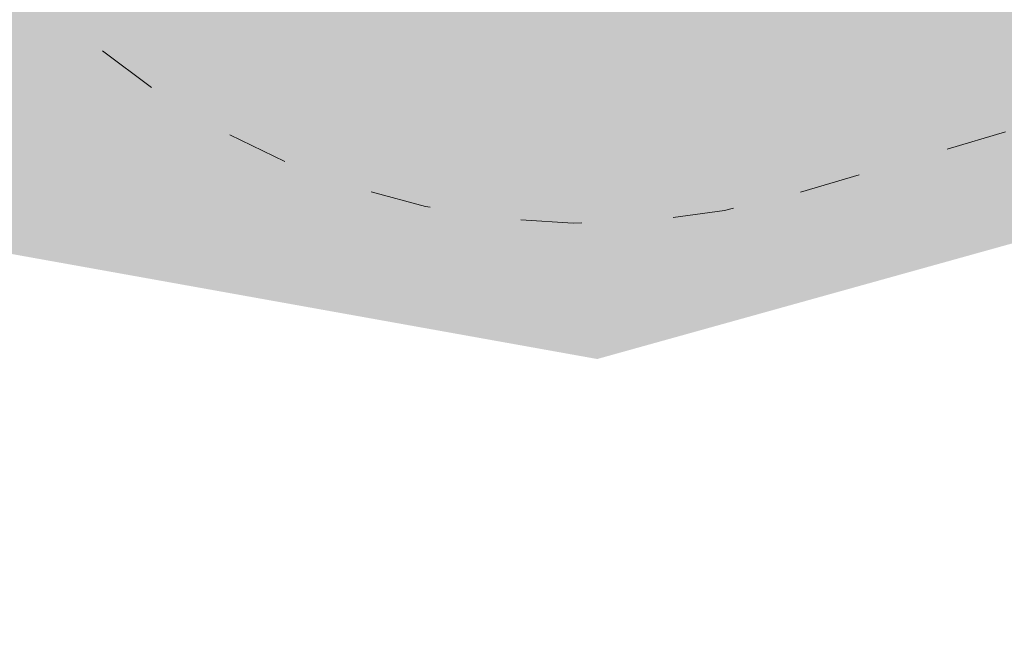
# Model space of a CAD drawing. Header units: inches. Extents: x -433 to 341, y -109 to 237.
# Tile 85 of 256: x -346.08 to -344.15, y 26.48 to 27.69. Entities that reach past the tile are written whole.
import ezdxf

# ---------------------------------------------------------------- set-up
doc = ezdxf.new("R2010")
doc.units = ezdxf.units.IN
doc.header["$MEASUREMENT"] = 0
doc.linetypes.add('ACAD_ISO03W100', pattern=[30, 12, -18])
for name, color, linetype, lineweight in [('1_mata', 7, 'Continuous', 5), ('1_projektowane', 7, 'Continuous', 5), ('1_trawa', 82, 'Continuous', 5), ('strefa', 7, 'ACAD_ISO03W100', 5)]:
    doc.layers.add(name, color=color, linetype=linetype, lineweight=lineweight)
picture_1 = doc.add_image_def('image1.jpg', size_in_pixel=(9921, 7015))

# ---------------------------------------------------------------- blocks, each defined once
blk = doc.blocks.new('ddddd')
at = {"layer": 'strefa', "color": 0, "ltscale": 0.01}
blk.add_lwpolyline([(73.10677476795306, -8.74486596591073, 0.2551210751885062), (74.36830865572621, -9.433365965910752), (75.21381645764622, -9.433365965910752, 0.4142135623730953), (76.71381645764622, -7.933365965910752), (76.71381645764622, -7.08336596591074, 0.4142135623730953), (75.21381645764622, -5.58336596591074), (74.36830865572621, -5.58336596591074, 0.2551210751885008), (73.10677476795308, -6.271865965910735), (71.01380736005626, -6.271865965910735, 0.414213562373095), (70.01380736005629, -7.271865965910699), (70.01380736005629, -7.74486596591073, 0.414213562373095), (71.01380736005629, -8.74486596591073)], format="xyb", close=True, dxfattribs=at)

msp = doc.modelspace()

# ---------------------------------------------------------------- hatches: boundary and pattern name
at = {"layer": '1_trawa'}
h = msp.add_hatch(dxfattribs=at)
h.set_pattern_fill('GRASS', color=256, scale=0.5)
h.set_pattern_definition([(90, (-330.8982128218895, 0), (-0.3535533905, 0.3535533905), [0.09375, -0.6133567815]), (45, (-330.8982128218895, 0), (-0.3535533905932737, 0.3535533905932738), [0.09375, -0.40625]), (135, (-330.8982128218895, 0), (-0.3535533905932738, -0.3535533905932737), [0.09375, -0.40625])])
h.paths.add_polyline_path([(-348.5340126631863, 46.00206882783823), (-350.5175196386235, 34.35854328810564), (-350.4588614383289, 34.35854328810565), (-350.8045695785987, 32.75143324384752), (-347.0677846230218, 32.11781943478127), (-347.4656235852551, 33.47215213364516), (-344.5872429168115, 34.31768437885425), (-344.405113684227, 36.94653586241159), (-345.8780001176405, 37.23044705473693), (-344.9316294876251, 42.14006846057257), (-341.9858566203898, 41.57224607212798), (-342.9322272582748, 36.66262467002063), (-344.4051136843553, 36.9465358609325), (-344.5872429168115, 34.31768437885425), (-344.5139391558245, 34.06814199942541), (-344.070239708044, 32.55768996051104), (-341.8180131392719, 33.10371997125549), (-338.6446681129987, 33.21891506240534), (-338.8526490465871, 34.79966343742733), (-337.3591219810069, 34.92233370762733), (-335.5616217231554, 43.62875638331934), (-343.3636741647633, 45.18885949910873)])
h.paths.add_polyline_path([(-350.8045695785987, 32.75143324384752), (-351.6666875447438, 28.22457265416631), (-344.9453914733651, 27.01893267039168), (-338.4269757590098, 28.83465039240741), (-338.27278337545, 28.86916459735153), (-338.4125760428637, 30.15629287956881), (-338.5851807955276, 33.2267418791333), (-341.8180131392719, 33.10371997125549), (-344.070239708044, 32.55768996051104), (-342.8961784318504, 28.56092307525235), (-345.7745590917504, 27.71539083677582), (-347.0677846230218, 32.11781943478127)])
h.paths.add_polyline_path([(-338.8049476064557, 12.40745145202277), (-337.7844925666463, 20.60731593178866), (-350.6690952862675, 21.55582846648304), (-350.5377758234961, 24.15610418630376), (-357.2759507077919, 24.53302285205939), (-357.5884522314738, 18.93993516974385), (-357.0399409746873, 18.90928830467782), (-356.9900130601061, 18.90657411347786), (-357.0713175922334, 17.41096617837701), (-351.5812355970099, 17.06876387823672), (-351.320651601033, 19.55426354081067), (-345.1459076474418, 19.2737676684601), (-345.5172482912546, 13.3327628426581)])
h.paths.add_polyline_path([(-357.4947194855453, 20.61754448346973), (-370.0389222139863, 21.18819540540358), (-370.5198737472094, 12.29722490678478), (-360.39258680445, 11.58265844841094), (-359.9333610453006, 19.10594307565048), (-363.2990067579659, 19.30446469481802), (-363.4618528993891, 16.30888775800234), (-365.4589041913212, 16.41745185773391), (-365.5403272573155, 14.91966338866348), (-369.5344298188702, 15.13679158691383), (-369.1498609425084, 19.64957560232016), (-357.5858518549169, 18.94115219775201)])

# ---------------------------------------------------------------- block references
at = {"layer": '1_projektowane', "rotation": 286.370296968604}
msp.add_blockref('ddddd', (-358.5554336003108, 103.1865694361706), dxfattribs=at)

# ---------------------------------------------------------------- pictures from other files: only their frames are drawn
at = {"layer": '1_mata'}
image = msp.add_image(picture_1, insert=(-284.1864047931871, -108.6543570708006), size_in_units=(210.52109048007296, 148.8565114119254), rotation=90, dxfattribs=dict(at, fade=30))
image.dxf.flags = 7

doc.saveas('drawing.dxf')
